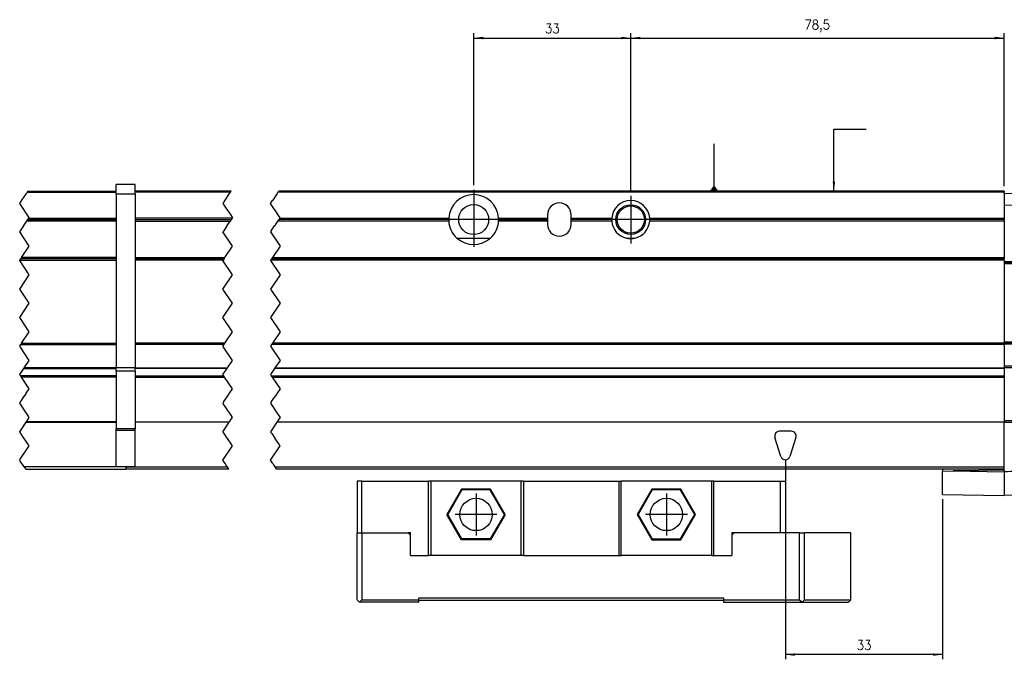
# Model space of a CAD drawing. Header units: millimetres. Extents: x -235 to 9017, y -109 to 485.
# Tile 10 of 35: x 270 to 477, y 158 to 293. Entities that reach past the tile are written whole.
import ezdxf

# ---------------------------------------------------------------- set-up
doc = ezdxf.new("R2010")
doc.units = ezdxf.units.MM
doc.linetypes.add('DOT_CENTER', pattern=[14, 12, -1, 0, -1])
doc.layers.add('1', color=7, linetype='Continuous')
doc.styles.add('CONVERTER_11', font='txt.shx', dxfattribs={"width": 0.9})
doc.dimstyles.new('ME10_DIM_38', dxfattribs={"dimtxt": 2, "dimasz": 2, "dimexe": 1, "dimexo": 1, "dimgap": 1, "dimtad": 1, "dimdsep": 46, "dimtxsty": 'CONVERTER_11', "dimsah": 1, "dimcen": 0.09, "dimclrd": 2, "dimclre": 2, "dimclrt": 2, "dimadec": 0, "dimazin": 0, "dimtfac": 1, "dimtdec": 4, "dimtix": 1, "dimtmove": 0, "dimatfit": 3, "dimfxl": 1, "dimtolj": 1, "dimtzin": 0, "dimarcsym": 0})
doc.dimstyles.new('ME10_DIM_43', dxfattribs={"dimtxt": 2, "dimasz": 2, "dimexe": 1, "dimexo": 1, "dimgap": 1, "dimtad": 1, "dimdsep": 46, "dimtxsty": 'CONVERTER_11', "dimsah": 1, "dimcen": 0.09, "dimclrd": 2, "dimclre": 2, "dimclrt": 2, "dimadec": 0, "dimazin": 0, "dimtfac": 1, "dimtdec": 4, "dimtix": 1, "dimtmove": 0, "dimatfit": 3, "dimfxl": 1, "dimtolj": 1, "dimtzin": 0, "dimarcsym": 0})
doc.dimstyles.new('ME10_DIM_54', dxfattribs={"dimtxt": 2, "dimasz": 2, "dimexe": 1, "dimexo": 1, "dimgap": 1, "dimtad": 1, "dimdsep": 46, "dimtxsty": 'CONVERTER_11', "dimsah": 1, "dimcen": 0.09, "dimclrd": 2, "dimclre": 2, "dimclrt": 2, "dimadec": 0, "dimazin": 0, "dimtfac": 1, "dimtdec": 4, "dimtix": 1, "dimtmove": 0, "dimatfit": 3, "dimfxl": 1, "dimtolj": 1, "dimtzin": 0, "dimarcsym": 0})
doc.dimstyles.get("Standard").update_dxf_attribs({"dimtxt": 0.18, "dimasz": 0.18, "dimexe": 0.18, "dimexo": 0.0625, "dimgap": 0.09, "dimtad": 0, "dimtih": 1, "dimtoh": 1, "dimdec": 4, "dimzin": 0, "dimdsep": 46, "dimtxsty": 'Standard', "dimcen": 0.09, "dimadec": 0, "dimazin": 0, "dimtfac": 1, "dimtdec": 4, "dimtofl": 0, "dimtmove": 0, "dimatfit": 3, "dimfxl": 1, "dimtolj": 1, "dimtzin": 0, "dimarcsym": 0})

# ---------------------------------------------------------------- blocks, each defined once
blk = doc.blocks.new('MOD-14-F-Li__50', base_point=(270.06, 198.04))
at = {"color": 7, "linetype": 'Continuous'}
for p, q in [((290.33, 256.54), (290.33, 257.89)), ((294.33, 257.89), (290.33, 257.89)), ((294.33, 256.54), (294.33, 257.89)), ((271.62, 256.29), (290.33, 256.29)), ((271.79, 256.54), (290.33, 256.54)), ((290.33, 256.29), (290.33, 256.54)), ((290.33, 255.89), (290.33, 256.29)), ((294.33, 255.89), (290.33, 255.89)), ((290.33, 255.89), (290.33, 250.84)), ((294.33, 256.29), (294.33, 256.54)), ((294.33, 255.89), (294.33, 256.29)), ((294.33, 255.89), (294.33, 219.38)), ((271.79, 250.54), (290.33, 250.54)), ((271.99, 250.84), (290.33, 250.84)), ((290.33, 250.84), (290.33, 250.54)), ((290.33, 250.54), (290.33, 250.24)), ((290.33, 250.24), (271.59, 250.24)), ((290.33, 250.24), (290.33, 242.54)), ((290.33, 242.29), (270.29, 242.29)), ((290.33, 242.54), (270.46, 242.54)), ((290.33, 242.54), (290.33, 242.29)), ((290.33, 242.29), (290.33, 242.04)), ((270.12, 242.04), (290.33, 242.04)), ((290.33, 242.04), (290.33, 224.54)), ((270.29, 224.29), (290.33, 224.29)), ((270.46, 224.54), (290.33, 224.54)), ((290.33, 224.54), (290.33, 224.29)), ((290.33, 224.29), (290.33, 219.38)), ((290.33, 219.34), (270.99, 219.34)), ((290.33, 219.34), (290.33, 219.38)), ((294.33, 219.38), (290.33, 219.38)), ((290.33, 219.25), (290.33, 219.34)), ((294.33, 218.64), (294.33, 219.38)), ((290.33, 217.7), (270.22, 217.7)), ((270.33, 217.54), (290.33, 217.54)), ((290.33, 217.42), (270.41, 217.42)), ((270.93, 219.25), (290.33, 219.25)), ((290.33, 218.64), (290.33, 219.25)), ((290.33, 218.64), (290.33, 217.7)), ((294.33, 218.64), (290.33, 218.64)), ((290.33, 217.7), (290.33, 217.54)), ((290.33, 217.54), (290.33, 217.42)), ((290.33, 217.42), (290.33, 208.05)), ((294.33, 218.64), (294.33, 217.54)), ((294.33, 217.54), (294.33, 206.55)), ((271.4, 207.95), (290.33, 207.95)), ((290.33, 208.05), (271.46, 208.05)), ((290.33, 208.05), (290.33, 207.95)), ((290.33, 207.95), (290.33, 206.55)), ((290.33, 206.18), (290.33, 206.55)), ((294.33, 206.55), (290.33, 206.55)), ((290.33, 198.59), (290.33, 206.18)), ((294.33, 206.18), (290.33, 206.18)), ((294.33, 206.18), (294.33, 206.55)), ((294.33, 198.59), (294.33, 206.18)), ((292.33, 198.54), (270.99, 198.54)), ((271.32, 198.04), (292.33, 198.04)), ((292.33, 198.59), (290.33, 198.59)), ((294.33, 198.59), (292.33, 198.59)), ((292.33, 198.54), (292.33, 198.59)), ((292.33, 198.54), (292.33, 198.42)), ((292.33, 198.42), (292.33, 198.04))]:
    blk.add_line(p, q, dxfattribs=at)
at = {"color": 2, "linetype": 'DOT_CENTER'}
for p, q in [((270.41, 254.47), (270.52, 254.64)), ((270.52, 254.64), (271.46, 256.04)), ((271.46, 256.04), (271.62, 256.29)), ((271.79, 256.54), (271.62, 256.29)), ((270.06, 253.94), (270.41, 254.47)), ((270.76, 252.89), (270.06, 253.94)), ((271.43, 251.88), (270.76, 252.89)), ((271.49, 251.79), (271.43, 251.88)), ((272.06, 250.94), (271.49, 251.79)), ((271.59, 250.24), (271.79, 250.54)), ((271.79, 250.54), (271.99, 250.84)), ((271.99, 250.84), (272.06, 250.94)), ((270.22, 248.19), (270.9, 249.2)), ((270.9, 249.2), (270.96, 249.29)), ((270.96, 249.29), (271.56, 250.19)), ((271.56, 250.19), (271.59, 250.24)), ((270.06, 247.94), (270.22, 248.19)), ((272.06, 244.94), (270.06, 247.94)), ((270.46, 242.54), (272.06, 244.94)), ((270.12, 242.04), (270.29, 242.29)), ((270.46, 242.54), (270.29, 242.29)), ((270.06, 241.94), (270.12, 242.04)), ((272.06, 238.94), (270.06, 241.94)), ((270.06, 235.94), (272.06, 238.94)), ((272.06, 232.94), (270.06, 235.94)), ((270.06, 229.94), (272.06, 232.94)), ((272.06, 226.94), (270.06, 229.94)), ((270.46, 224.54), (272.06, 226.94)), ((270.06, 223.94), (270.29, 224.29)), ((272.06, 220.94), (270.06, 223.94)), ((270.46, 224.54), (270.29, 224.29)), ((270.99, 219.34), (270.93, 219.25)), ((270.99, 219.34), (272.06, 220.94)), ((270.06, 217.94), (270.93, 219.25)), ((270.22, 217.7), (270.06, 217.94)), ((270.22, 217.7), (270.3, 217.57)), ((270.33, 217.54), (270.3, 217.57)), ((270.41, 217.42), (270.33, 217.54)), ((272.06, 214.94), (270.41, 217.42)), ((270.28, 212.27), (270.96, 213.29)), ((270.96, 213.29), (271.39, 213.94)), ((271.39, 213.94), (271.45, 214.03)), ((271.45, 214.03), (272.06, 214.94)), ((270.06, 211.94), (270.22, 212.19)), ((271.56, 209.69), (270.06, 211.94)), ((270.22, 212.19), (270.28, 212.27)), ((271.62, 209.6), (271.56, 209.69)), ((272.06, 208.94), (271.62, 209.6)), ((270.06, 205.94), (271.4, 207.95)), ((271.4, 207.95), (271.46, 208.05)), ((271.46, 208.05), (271.82, 208.59)), ((271.82, 208.59), (272.06, 208.94)), ((270.16, 205.79), (270.06, 205.94)), ((270.32, 205.54), (270.16, 205.79)), ((270.94, 204.62), (270.32, 205.54)), ((270.19, 200.14), (272.06, 202.94)), ((271.01, 204.51), (270.94, 204.62)), ((272.06, 202.94), (271.01, 204.51)), ((270.06, 199.94), (270.19, 200.14)), ((270.17, 199.77), (270.06, 199.94)), ((270.52, 199.25), (270.17, 199.77)), ((270.69, 198.99), (270.52, 199.25)), ((270.99, 198.54), (270.69, 198.99)), ((270.99, 198.54), (271.07, 198.42)), ((271.07, 198.42), (271.32, 198.04))]:
    blk.add_line(p, q, dxfattribs=at)
blk = doc.blocks.new('CABEZA_1_1__54', base_point=(340.95, 170.09))
at = {"color": 7, "linetype": 'Continuous'}
for p, q in [((341.95, 195.54), (340.95, 195.54)), ((340.95, 195.54), (340.95, 184.69)), ((341.95, 195.54), (355.95, 195.54)), ((341.95, 184.69), (341.95, 195.54)), ((356.45, 195.54), (355.95, 195.54)), ((355.95, 179.89), (355.95, 195.54)), ((375.45, 195.54), (356.45, 195.54)), ((356.45, 195.54), (356.45, 179.89)), ((375.95, 195.54), (375.45, 195.54)), ((375.45, 179.89), (375.45, 195.54)), ((375.95, 195.54), (395.95, 195.54)), ((375.95, 195.54), (375.95, 179.89)), ((395.95, 195.54), (396.45, 195.54)), ((395.95, 195.54), (395.95, 179.89)), ((415.45, 195.54), (396.45, 195.54)), ((396.45, 179.89), (396.45, 195.54)), ((415.95, 195.54), (415.45, 195.54)), ((415.45, 195.54), (415.45, 179.89)), ((415.95, 179.89), (415.95, 195.54)), ((415.95, 195.54), (429.95, 195.54)), ((429.95, 184.69), (429.95, 195.54)), ((429.95, 195.54), (430.95, 195.54)), ((430.95, 195.54), (430.95, 184.69)), ((362.89, 193.84), (359.83, 188.54)), ((362.98, 193.69), (360.01, 188.54)), ((362.98, 193.69), (362.89, 193.84)), ((369.01, 193.84), (362.89, 193.84)), ((368.93, 193.69), (362.98, 193.69)), ((368.93, 193.69), (369.01, 193.84)), ((371.9, 188.54), (368.93, 193.69)), ((372.08, 188.54), (369.01, 193.84)), ((402.89, 193.84), (399.83, 188.54)), ((402.98, 193.69), (400.01, 188.54)), ((402.98, 193.69), (402.89, 193.84)), ((409.01, 193.84), (402.89, 193.84)), ((408.93, 193.69), (402.98, 193.69)), ((408.93, 193.69), (409.01, 193.84)), ((411.9, 188.54), (408.93, 193.69)), ((412.08, 188.54), (409.01, 193.84)), ((360.01, 188.54), (359.83, 188.54)), ((362.89, 183.24), (359.83, 188.54)), ((362.98, 183.39), (360.01, 188.54)), ((371.9, 188.54), (368.93, 183.39)), ((372.08, 188.54), (369.01, 183.24)), ((371.9, 188.54), (372.08, 188.54)), ((400.01, 188.54), (399.83, 188.54)), ((399.83, 188.54), (402.89, 183.24)), ((400.01, 188.54), (402.98, 183.39)), ((408.93, 183.39), (411.9, 188.54)), ((409.01, 183.24), (412.08, 188.54)), ((411.9, 188.54), (412.08, 188.54)), ((340.95, 170.59), (340.95, 184.69)), ((340.95, 184.69), (341.95, 184.69)), ((341.95, 184.69), (351.7, 184.69)), ((341.95, 184.69), (341.95, 170.59)), ((352.2, 184.19), (351.7, 184.69)), ((352.2, 184.69), (351.7, 184.69)), ((352.2, 184.19), (352.2, 184.69)), ((352.2, 179.89), (352.2, 184.19)), ((420.2, 184.69), (419.7, 184.69)), ((420.2, 184.69), (419.7, 184.19)), ((419.7, 184.69), (419.7, 184.19)), ((419.7, 184.19), (419.7, 179.89)), ((429.95, 184.69), (420.2, 184.69)), ((430.95, 184.69), (429.95, 184.69)), ((433.95, 184.69), (430.95, 184.69)), ((433.95, 184.69), (434.95, 184.69)), ((433.95, 170.59), (433.95, 184.69)), ((444.7, 184.69), (434.95, 184.69)), ((434.95, 170.59), (434.95, 184.69)), ((444.7, 170.59), (444.7, 184.69)), ((362.89, 183.24), (362.98, 183.39)), ((369.01, 183.24), (362.89, 183.24)), ((368.93, 183.39), (362.98, 183.39)), ((369.01, 183.24), (368.93, 183.39)), ((402.98, 183.39), (402.89, 183.24)), ((402.89, 183.24), (409.01, 183.24)), ((402.98, 183.39), (408.93, 183.39)), ((408.93, 183.39), (409.01, 183.24)), ((352.2, 179.89), (355.95, 179.89)), ((356.45, 179.89), (355.95, 179.89)), ((375.45, 179.89), (356.45, 179.89)), ((375.95, 179.89), (375.45, 179.89)), ((375.95, 179.89), (395.95, 179.89)), ((395.95, 179.89), (396.45, 179.89)), ((415.45, 179.89), (396.45, 179.89)), ((415.45, 179.89), (415.95, 179.89)), ((415.95, 179.89), (419.7, 179.89)), ((340.95, 170.59), (341.45, 170.09)), ((341.45, 170.09), (341.95, 170.59)), ((353.95, 170.09), (341.45, 170.09)), ((341.95, 170.59), (353.95, 170.59)), ((353.95, 170.59), (353.95, 170.99)), ((353.95, 170.99), (417.95, 170.99)), ((353.95, 170.49), (353.95, 170.59)), ((353.95, 170.09), (353.95, 170.49)), ((417.95, 170.49), (353.95, 170.49)), ((417.95, 170.99), (417.95, 170.59)), ((417.95, 170.59), (417.95, 170.49)), ((417.95, 170.59), (433.95, 170.59)), ((417.95, 170.49), (417.95, 170.09)), ((417.95, 170.09), (434.45, 170.09)), ((433.95, 170.59), (434.45, 170.09)), ((434.95, 170.59), (434.45, 170.09)), ((434.45, 170.09), (444.2, 170.09)), ((434.95, 170.59), (444.7, 170.59)), ((444.7, 170.59), (444.2, 170.09))]:
    blk.add_line(p, q, dxfattribs=at)
for centre in [(365.95, 188.54), (405.95, 188.54)]:
    blk.add_circle(centre, 3.4, dxfattribs=at)
at = {"layer": '1', "color": 2, "linetype": 'DOT_CENTER'}
for p, q in [((365.95, 192.94), (365.95, 184.14)), ((405.95, 192.94), (405.95, 184.14)), ((370.35, 188.54), (361.55, 188.54)), ((410.35, 188.54), (401.55, 188.54))]:
    blk.add_line(p, q, dxfattribs=at)
blk = doc.blocks.new('MOD-K-M-Li__55', base_point=(292.33, 192.52))
at = {"color": 7, "linetype": 'Continuous'}
for p, q in [((314.49, 256.54), (294.33, 256.54)), ((314.32, 256.29), (294.33, 256.29)), ((476.95, 256.29), (324.32, 256.29)), ((476.95, 256.54), (324.49, 256.54)), ((476.95, 256.54), (476.95, 256.29)), ((476.95, 256.04), (476.95, 256.29)), ((476.95, 256.04), (476.95, 253.54)), ((488.37, 255.84), (476.95, 256.04)), ((476.95, 253.54), (476.95, 250.84)), ((488.37, 253.34), (476.95, 253.54)), ((314.69, 250.84), (294.33, 250.84)), ((294.33, 250.54), (314.49, 250.54)), ((360.2, 250.54), (324.49, 250.54)), ((324.69, 250.84), (360.21, 250.84)), ((370.69, 250.84), (380.95, 250.84)), ((370.7, 250.54), (380.95, 250.54)), ((380.95, 251.54), (380.95, 250.84)), ((380.95, 250.84), (380.95, 250.54)), ((380.95, 250.54), (380.95, 250.24)), ((385.95, 250.84), (385.95, 251.54)), ((385.95, 250.84), (394.46, 250.84)), ((385.95, 250.54), (385.95, 250.84)), ((394.45, 250.54), (385.95, 250.54)), ((385.95, 250.24), (385.95, 250.54)), ((402.44, 250.84), (476.95, 250.84)), ((476.95, 250.54), (402.45, 250.54)), ((476.95, 250.84), (476.95, 250.54)), ((476.95, 250.54), (476.95, 250.24)), ((294.33, 250.24), (314.29, 250.24)), ((360.21, 250.24), (324.29, 250.24)), ((380.95, 250.24), (370.69, 250.24)), ((380.95, 250.24), (380.95, 249.54)), ((394.46, 250.24), (385.95, 250.24)), ((385.95, 249.54), (385.95, 250.24)), ((476.95, 250.24), (402.44, 250.24)), ((476.95, 250.24), (476.95, 242.54)), ((361.94, 246.64), (368.97, 246.64)), ((397.56, 246.64), (399.34, 246.64)), ((294.33, 242.54), (313.16, 242.54)), ((312.99, 242.29), (294.33, 242.29)), ((322.99, 242.29), (476.95, 242.29)), ((323.16, 242.54), (476.95, 242.54)), ((476.95, 242.54), (476.95, 242.29)), ((476.95, 242.04), (476.95, 242.29)), ((312.82, 242.04), (294.33, 242.04)), ((476.95, 242.04), (322.82, 242.04)), ((476.95, 242.04), (476.95, 241.68)), ((476.95, 241.68), (476.95, 241.57)), ((490.49, 241.62), (476.95, 241.68)), ((476.95, 241.57), (490.46, 241.58)), ((476.95, 241.57), (476.95, 241.33)), ((476.95, 241.33), (490.46, 241.34)), ((476.95, 241.33), (476.95, 224.76)), ((313.16, 224.54), (294.33, 224.54)), ((312.99, 224.29), (294.33, 224.29)), ((476.95, 224.29), (322.99, 224.29)), ((476.95, 224.54), (323.16, 224.54)), ((476.95, 224.76), (476.95, 224.54)), ((489.82, 224.75), (476.95, 224.76)), ((476.95, 224.54), (476.95, 224.52)), ((476.95, 224.52), (476.95, 224.41)), ((489.82, 224.51), (476.95, 224.52)), ((476.95, 224.41), (489.85, 224.47)), ((476.95, 224.41), (476.95, 224.29)), ((476.95, 224.29), (476.95, 219.8)), ((294.33, 219.34), (313.69, 219.34)), ((323.69, 219.34), (476.95, 219.34)), ((476.95, 219.8), (495.57, 219.86)), ((476.95, 219.8), (476.95, 219.43)), ((476.95, 219.43), (495.57, 219.49)), ((476.95, 219.43), (476.95, 219.34)), ((476.95, 219.34), (476.95, 219.25)), ((313.63, 219.25), (294.33, 219.25)), ((294.33, 217.7), (312.92, 217.7)), ((313.03, 217.54), (294.33, 217.54)), ((294.33, 217.42), (313.11, 217.42)), ((322.92, 217.7), (476.95, 217.7)), ((476.95, 217.54), (323.03, 217.54)), ((323.11, 217.42), (476.95, 217.42)), ((476.95, 219.25), (323.63, 219.25)), ((476.95, 219.25), (476.95, 217.7)), ((476.95, 217.7), (476.95, 217.54)), ((476.95, 217.54), (476.95, 217.42)), ((476.95, 217.42), (476.95, 208.21)), ((294.33, 208.05), (314.16, 208.05)), ((314.1, 207.95), (294.33, 207.95)), ((476.95, 207.95), (324.1, 207.95)), ((324.16, 208.05), (476.95, 208.05)), ((488.37, 208.25), (476.95, 208.21)), ((476.95, 208.21), (476.95, 208.05)), ((476.95, 208.05), (476.95, 207.95)), ((476.95, 207.85), (476.95, 207.95)), ((488.37, 207.89), (476.95, 207.85)), ((476.95, 198.54), (476.95, 207.85)), ((432.2, 206.04), (429.7, 206.04)), ((430, 200.74), (428.75, 204.74)), ((433.16, 204.74), (431.91, 200.74)), ((292.33, 198.54), (292.33, 198.59)), ((292.33, 198.54), (292.33, 198.42)), ((292.33, 198.54), (313.69, 198.54)), ((292.33, 198.42), (292.33, 198.04)), ((314.02, 198.04), (292.33, 198.04)), ((323.69, 198.54), (476.95, 198.54)), ((476.95, 198.04), (324.02, 198.04)), ((463.95, 198.04), (463.95, 197.67)), ((463.95, 197.67), (466.22, 197.71)), ((463.95, 192.75), (463.95, 197.67)), ((476.95, 197.89), (466.22, 197.71)), ((466.22, 197.71), (476.95, 197.52)), ((476.95, 198.04), (476.95, 198.54)), ((476.95, 197.89), (476.95, 198.04)), ((476.95, 197.89), (476.95, 197.52)), ((463.95, 192.75), (476.95, 192.52)), ((486.91, 192.69), (476.95, 192.52))]:
    blk.add_line(p, q, dxfattribs=at)
at = {"color": 2, "linetype": 'DOT_CENTER'}
for p, q in [((313.11, 254.47), (313.22, 254.64)), ((313.22, 254.64), (314.16, 256.04)), ((314.16, 256.04), (314.32, 256.29)), ((314.32, 256.29), (314.49, 256.54)), ((323.22, 254.64), (323.11, 254.47)), ((324.16, 256.04), (323.22, 254.64)), ((324.16, 256.04), (324.32, 256.29)), ((324.49, 256.54), (324.32, 256.29)), ((313.11, 254.47), (312.76, 253.94)), ((312.76, 253.94), (313.46, 252.89)), ((313.46, 252.89), (314.13, 251.88)), ((322.76, 253.94), (323.11, 254.47)), ((323.46, 252.89), (322.76, 253.94)), ((324.13, 251.88), (323.46, 252.89)), ((314.13, 251.88), (314.19, 251.79)), ((314.19, 251.79), (314.76, 250.94)), ((314.49, 250.54), (314.29, 250.24)), ((314.69, 250.84), (314.49, 250.54)), ((314.76, 250.94), (314.69, 250.84)), ((324.13, 251.88), (324.19, 251.79)), ((324.76, 250.94), (324.19, 251.79)), ((324.49, 250.54), (324.29, 250.24)), ((324.69, 250.84), (324.49, 250.54)), ((324.69, 250.84), (324.76, 250.94)), ((313.6, 249.2), (312.92, 248.19)), ((313.6, 249.2), (313.66, 249.29)), ((313.66, 249.29), (314.26, 250.19)), ((314.29, 250.24), (314.26, 250.19)), ((322.92, 248.19), (323.6, 249.2)), ((323.66, 249.29), (323.6, 249.2)), ((324.26, 250.19), (323.66, 249.29)), ((324.29, 250.24), (324.26, 250.19)), ((312.76, 247.94), (312.92, 248.19)), ((314.76, 244.94), (312.76, 247.94)), ((322.92, 248.19), (322.76, 247.94)), ((322.76, 247.94), (324.76, 244.94)), ((313.16, 242.54), (314.76, 244.94)), ((324.76, 244.94), (323.16, 242.54)), ((312.99, 242.29), (312.82, 242.04)), ((312.99, 242.29), (313.16, 242.54)), ((322.82, 242.04), (322.99, 242.29)), ((323.16, 242.54), (322.99, 242.29)), ((312.76, 241.94), (312.82, 242.04)), ((314.76, 238.94), (312.76, 241.94)), ((322.82, 242.04), (322.76, 241.94)), ((322.76, 241.94), (324.76, 238.94)), ((312.76, 235.94), (314.76, 238.94)), ((324.76, 238.94), (322.76, 235.94)), ((314.76, 232.94), (312.76, 235.94)), ((322.76, 235.94), (324.76, 232.94)), ((312.76, 229.94), (314.76, 232.94)), ((324.76, 232.94), (322.76, 229.94)), ((314.76, 226.94), (312.76, 229.94)), ((322.76, 229.94), (324.76, 226.94)), ((313.16, 224.54), (314.76, 226.94)), ((324.76, 226.94), (323.16, 224.54)), ((312.76, 223.94), (312.99, 224.29)), ((314.76, 220.94), (312.76, 223.94)), ((312.99, 224.29), (313.16, 224.54)), ((322.99, 224.29), (322.76, 223.94)), ((322.76, 223.94), (324.76, 220.94)), ((323.16, 224.54), (322.99, 224.29)), ((313.63, 219.25), (313.69, 219.34)), ((313.69, 219.34), (314.76, 220.94)), ((323.69, 219.34), (323.63, 219.25)), ((324.76, 220.94), (323.69, 219.34)), ((312.76, 217.94), (313.63, 219.25)), ((312.92, 217.7), (312.76, 217.94)), ((313, 217.57), (312.92, 217.7)), ((313.03, 217.54), (313, 217.57)), ((313.03, 217.54), (313.11, 217.42)), ((314.76, 214.94), (313.11, 217.42)), ((323.63, 219.25), (322.76, 217.94)), ((322.76, 217.94), (322.92, 217.7)), ((322.92, 217.7), (323, 217.57)), ((323, 217.57), (323.03, 217.54)), ((323.11, 217.42), (323.03, 217.54)), ((323.11, 217.42), (324.76, 214.94)), ((312.98, 212.27), (313.66, 213.29)), ((313.66, 213.29), (314.09, 213.94)), ((314.09, 213.94), (314.15, 214.03)), ((314.15, 214.03), (314.76, 214.94)), ((322.98, 212.27), (323.66, 213.29)), ((324.09, 213.94), (323.66, 213.29)), ((324.15, 214.03), (324.09, 213.94)), ((324.76, 214.94), (324.15, 214.03)), ((312.76, 211.94), (312.92, 212.19)), ((314.26, 209.69), (312.76, 211.94)), ((312.92, 212.19), (312.98, 212.27)), ((322.92, 212.19), (322.76, 211.94)), ((322.76, 211.94), (324.26, 209.69)), ((322.98, 212.27), (322.92, 212.19)), ((314.32, 209.6), (314.26, 209.69)), ((314.76, 208.94), (314.32, 209.6)), ((324.26, 209.69), (324.32, 209.6)), ((324.32, 209.6), (324.76, 208.94)), ((312.76, 205.94), (314.1, 207.95)), ((314.1, 207.95), (314.16, 208.05)), ((314.16, 208.05), (314.52, 208.59)), ((314.52, 208.59), (314.76, 208.94)), ((324.1, 207.95), (322.76, 205.94)), ((324.1, 207.95), (324.16, 208.05)), ((324.52, 208.59), (324.16, 208.05)), ((324.76, 208.94), (324.52, 208.59)), ((312.86, 205.79), (312.76, 205.94)), ((313.02, 205.54), (312.86, 205.79)), ((313.64, 204.62), (313.02, 205.54)), ((322.76, 205.94), (322.86, 205.79)), ((322.86, 205.79), (323.02, 205.54)), ((323.02, 205.54), (323.64, 204.62)), ((312.89, 200.14), (314.76, 202.94)), ((313.71, 204.51), (313.64, 204.62)), ((314.76, 202.94), (313.71, 204.51)), ((322.89, 200.14), (324.76, 202.94)), ((323.64, 204.62), (323.71, 204.51)), ((324.76, 202.94), (323.71, 204.51)), ((312.76, 199.94), (312.89, 200.14)), ((312.87, 199.77), (312.76, 199.94)), ((313.22, 199.25), (312.87, 199.77)), ((313.39, 198.99), (313.22, 199.25)), ((313.69, 198.54), (313.39, 198.99)), ((322.76, 199.94), (322.89, 200.14)), ((322.87, 199.77), (322.76, 199.94)), ((323.22, 199.25), (322.87, 199.77)), ((323.22, 199.25), (323.39, 198.99)), ((323.39, 198.99), (323.69, 198.54)), ((313.77, 198.42), (313.69, 198.54)), ((314.02, 198.04), (313.77, 198.42)), ((323.69, 198.54), (323.77, 198.42)), ((323.77, 198.42), (324.02, 198.04))]:
    blk.add_line(p, q, dxfattribs=at)
at = {"color": 7, "linetype": 'Continuous'}
for centre, radius in [((365.45, 250.54), 3.15), ((398.45, 250.54), 3.13), ((398.45, 250.54), 2.87)]:
    blk.add_circle(centre, radius, dxfattribs=at)
for centre, radius, start, end in [((365.45, 250.54), 5.25, 3.2758, 176.7242), ((398.45, 250.54), 4, 4.3012, 175.6988), ((383.45, 251.54), 2.5, 360, 180), ((365.45, 250.54), 5.25, 176.7242, 180), ((365.45, 250.54), 5.25, 180, 183.2758), ((365.45, 250.54), 5.25, 0, 3.2758), ((365.45, 250.54), 5.25, 356.7242, 0), ((398.45, 250.54), 4, 175.6988, 180), ((398.45, 250.54), 4, 180, 184.3012), ((398.45, 250.54), 4, 0, 4.3012), ((398.45, 250.54), 4, 355.6988, 0), ((365.45, 250.54), 5.25, 183.2758, 227.9754), ((365.45, 250.54), 5.25, 312.0246, 356.7242), ((383.45, 249.54), 2.5, 180, 360), ((398.45, 250.54), 4, 184.3012, 257.1614), ((398.45, 250.54), 4, 282.8386, 355.6988), ((365.45, 250.54), 5.25, 227.9754, 312.0246), ((398.45, 250.54), 4, 257.1614, 282.8386), ((429.7, 205.04), 1, 90, 197.354), ((432.2, 205.04), 1, 342.646, 90), ((430.95, 201.04), 1, 197.354, 342.646)]:
    blk.add_arc(centre, radius, start, end, dxfattribs=at)
for points, knots in [([(487.78, 197.71), (486.88, 197.69), (485.07, 197.66), (482.37, 197.61), (479.66, 197.57), (477.85, 197.54), (476.95, 197.52)], [0, 0, 0, 0, 2.70689, 5.41378, 8.120673, 10.827566, 10.827566, 10.827566, 10.827566]), ([(476.95, 197.52), (476.95, 197.21), (476.95, 196.59), (476.95, 195.68), (476.95, 194.81), (476.95, 194.03), (476.95, 193.4), (476.95, 192.97), (476.95, 192.7), (476.95, 192.58), (476.95, 192.52)], [0, 0, 0, 0, 0.936592, 1.839998, 2.744308, 3.534536, 4.177867, 4.647554, 4.823053, 4.998779, 4.998779, 4.998779, 4.998779])]:
    blk.add_open_spline(points, degree=3, knots=knots, dxfattribs=at)
at = {"layer": '1', "color": 2, "linetype": 'DOT_CENTER'}
for p, q in [((365.45, 256.79), (365.45, 244.29)), ((365.45, 256.79), (365.45, 244.29)), ((398.45, 255.54), (398.45, 245.54)), ((371.7, 250.54), (359.2, 250.54)), ((371.7, 250.54), (359.2, 250.54)), ((403.45, 250.54), (393.45, 250.54))]:
    blk.add_line(p, q, dxfattribs=at)
blk = doc.blocks.new('Li-M-7840__56', base_point=(-101.64, 170.09))
for name, p in [('MOD-14-F-Li__50', (270.06, 198.04)), ('MOD-K-M-Li__55', (292.33, 192.52)), ('CABEZA_1_1__54', (340.95, 170.09))]:
    blk.add_blockref(name, p)
blk = doc.blocks.new('*D97')
at = {"layer": '1', "color": 2, "linetype": 'Continuous'}
for p, q in [((365.45, 257.79), (365.45, 289.72)), ((398.45, 256.54), (398.45, 289.72)), ((365.45, 288.72), (398.45, 288.72))]:
    blk.add_line(p, q, dxfattribs=at)
at = {"layer": '1', "color": 2}
for points in [[(367.45, 288.98), (367.45, 288.45), (365.45, 288.72)], [(396.45, 288.45), (396.45, 288.98), (398.45, 288.72)]]:
    blk.add_solid(points, dxfattribs=at)
at = {"layer": '1', "color": 2, "insert": (380.45, 289.72), "char_height": 2, "attachment_point": 7, "rotation": 0.0001, "line_spacing_factor": 0.60024, "style": 'CONVERTER_11'}
blk.add_mtext('33', dxfattribs=at)
blk = doc.blocks.new('*D102')
at = {"layer": '1', "color": 2, "linetype": 'Continuous'}
for p, q in [((398.45, 256.54), (398.45, 289.72)), ((476.95, 257.54), (476.95, 289.72)), ((398.45, 288.72), (476.95, 288.72))]:
    blk.add_line(p, q, dxfattribs=at)
at = {"layer": '1', "color": 2}
for points in [[(400.45, 288.98), (400.45, 288.45), (398.45, 288.72)], [(474.95, 288.45), (474.95, 288.98), (476.95, 288.72)]]:
    blk.add_solid(points, dxfattribs=at)
at = {"layer": '1', "color": 2, "insert": (434.95, 289.92), "char_height": 2, "attachment_point": 7, "rotation": 0.0001, "line_spacing_factor": 0.60024, "style": 'CONVERTER_11'}
blk.add_mtext('78,5', dxfattribs=at)
blk = doc.blocks.new('*D114')
at = {"layer": '1', "color": 2, "linetype": 'Continuous'}
for p, q in [((430.95, 200.04), (430.95, 158.09)), ((463.95, 191.75), (463.95, 158.09)), ((463.95, 159.09), (430.95, 159.09))]:
    blk.add_line(p, q, dxfattribs=at)
at = {"layer": '1', "color": 2}
for points in [[(432.95, 159.35), (432.95, 158.83), (430.95, 159.09)], [(461.95, 158.83), (461.95, 159.35), (463.95, 159.09)]]:
    blk.add_solid(points, dxfattribs=at)
at = {"layer": '1', "color": 2, "insert": (445.95, 160.09), "char_height": 2, "attachment_point": 7, "rotation": 0.0001, "line_spacing_factor": 0.60024, "style": 'CONVERTER_11'}
blk.add_mtext('33', dxfattribs=at)
blk = doc.blocks.new('A', base_point=(-1044.264, 213.442))
at = {"layer": '1', "color": 2}
for points in [[(415.962, 257.792), (414.902, 256.292), (417.023, 256.292)], [(440.878, 258.542), (441.405, 258.542), (441.141, 256.542)]]:
    blk.add_solid(points, dxfattribs=at)
blk.add_blockref('Li-M-7840__56', (-101.642, 170.092))
at = {"layer": '1'}
for base, p1, p2, dimstyle, picture, middle in [((365.453, 288.715), (398.453, 255.542), (365.453, 256.792), 'ME10_DIM_38', '*D97', (381.953, 290.715)), ((398.453, 288.715), (476.953, 256.542), (398.453, 255.542), 'ME10_DIM_43', '*D102', (437.703, 290.815)), ((463.953, 159.091), (430.953, 201.042), (463.953, 192.748), 'ME10_DIM_54', '*D114', (447.453, 161.091))]:
    dim = blk.add_linear_dim(base=base, p1=p1, p2=p2, dimstyle=dimstyle, dxfattribs=at)
    dim.commit()
    dim.dimension.update_dxf_attribs({"geometry": picture, "text_midpoint": middle, "text_rotation": 0.00014})
at = {"layer": '1', "color": 2, "linetype": 'Continuous', "has_arrowhead": 0}
for points in [[(441.141, 256.542), (441.141, 269.584), (447.93, 269.584)], [(415.962, 256.292), (415.962, 266.447)]]:
    blk.add_leader(points, dimstyle='Standard', dxfattribs=at)

msp = doc.modelspace()

# ---------------------------------------------------------------- block references
msp.add_blockref('A', (-1044.26, 213.44))

doc.saveas('drawing.dxf')
